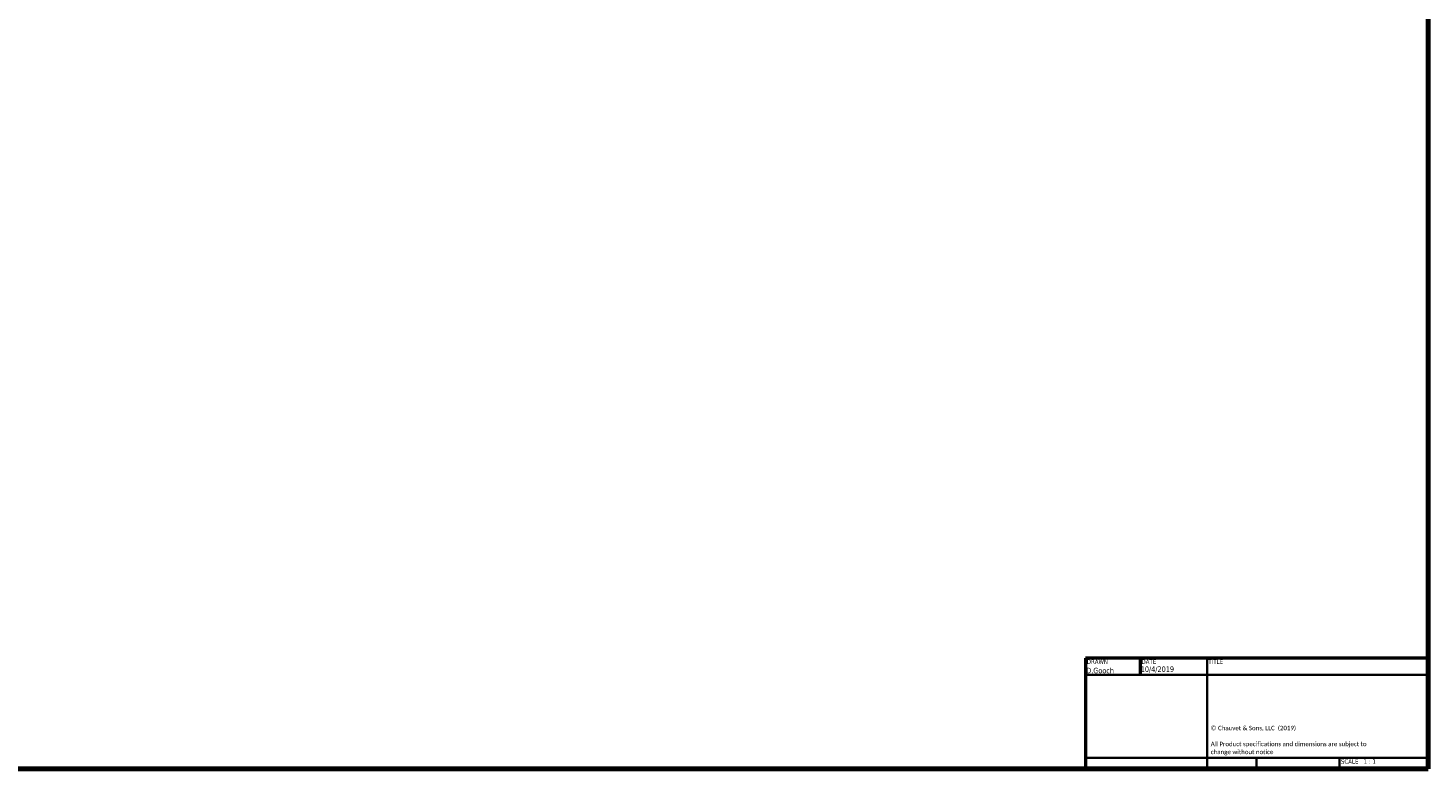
# Model space of a CAD drawing. Header units: millimetres. Extents: x 20 to 2980, y 20 to 2980.
# Tile 3 of 6: x 2175 to 2980, y 20 to 445. Entities that reach past the tile are written whole.
import ezdxf
from ezdxf.enums import TextEntityAlignment as Align

# ---------------------------------------------------------------- set-up
doc = ezdxf.new("R2010")
doc.units = ezdxf.units.MM
doc.layers.add('Border (ISO)', color=7, linetype='Continuous', lineweight=70)
doc.layers.add('Title (ISO)', color=7, linetype='Continuous', lineweight=50)
doc.styles.add('Note Text (ISO)', font='tahoma.ttf')
doc.styles.add('Text Style38', font='tahoma.ttf')
doc.styles.add('Text Style39', font='tahoma.ttf')

# ---------------------------------------------------------------- blocks, each defined once
blk = doc.blocks.new('Borders Chauvet')
at = {"layer": 'Border (ISO)'}
for p, q in [((2980, 2980), (2980, 20)), ((2980, 20), (20, 20))]:
    blk.add_line(p, q, dxfattribs=at)
blk = doc.blocks.new('Title Blocks Chauvet')
at = {"layer": 'Title (ISO)'}
for p, q in [((414.9, 145.76), (218.05, 145.76)), ((218.05, 145.76), (218.05, 82.13)), ((249.51, 145.76), (249.51, 136.23)), ((414.9, 82.13), (414.9, 145.76)), ((218.05, 82.13), (414.9, 82.13))]:
    blk.add_line(p, q, dxfattribs=at)
at = {"layer": 'Title (ISO)', "lineweight": 35}
for p, q in [((287.9, 82.13), (287.9, 145.76)), ((218.05, 136.23), (414.9, 136.23)), ((287.9, 88.48), (218.05, 88.48)), ((414.9, 88.48), (287.9, 88.48)), ((316.35, 88.48), (316.35, 82.13)), ((364.1, 88.48), (364.1, 82.13))]:
    blk.add_line(p, q, dxfattribs=at)
at = {"layer": 'Title (ISO)', "color": 7, "style": 'Text Style38'}
for s, p in [('DRAWN', (218.81, 144.99)), ('DATE', (250.27, 144.99)), ('TITLE', (288.66, 144.99))]:
    blk.add_text(s, height=2.54, dxfattribs=at).set_placement(p, align=Align.TOP_LEFT)
at = {"layer": 'Title (ISO)', "color": 7, "insert": (290.03, 106.9), "char_height": 2.54, "width": 96.4473, "attachment_point": 1, "line_spacing_factor": 1.07956, "style": 'Note Text (ISO)'}
blk.add_mtext('\\fCalibri|b0|i0;\\H2.5400;© Chauvet & Sons, LLC  (2019)\\P\\fCalibri|b0|i0;\\H2.5400;\\P\\fCalibri|b0|i0;\\H2.5400;All Product specifications and dimensions are subject to change without notice \\P', dxfattribs=at)
at = {"layer": 'Title (ISO)', "color": 7, "insert": (364.86, 87.72), "char_height": 2.54, "attachment_point": 1, "style": 'Note Text (ISO)'}
blk.add_mtext('\\fTahoma|b0|i0;\\H2.5400;SCALE', dxfattribs=at)
at = {"layer": 'Title (ISO)', "color": 7}
for tag, p, height, style in [('AUTHOR_001', (218.49, 137.06), 3.17, 'Text Style39'), ('CREATION_DATE_001', (249.79, 137.85), 3.17, 'Text Style39'), ('Initial_View_Scale_001', (377.95, 85.17), 2.54, 'Text Style38')]:
    blk.add_attdef(tag, p, '', height=height, dxfattribs=dict(at, style=style))
at = {"layer": 'Title (ISO)', "color": 7, "style": 'Text Style39'}
blk.add_attdef('TITLE', text='', height=3.17, dxfattribs=at).set_placement((289.27, 140.26), align=Align.TOP_LEFT)

msp = doc.modelspace()

# ---------------------------------------------------------------- block references
msp.add_blockref('Borders Chauvet', (0, 0))
msp.add_blockref('Title Blocks Chauvet', (2565.1, -62.13)).add_auto_attribs({'CREATION_DATE_001': '10/4/2019', 'AUTHOR_001': 'D.Gooch', 'Initial_View_Scale_001': '1 : 1'})

doc.saveas('drawing.dxf')
